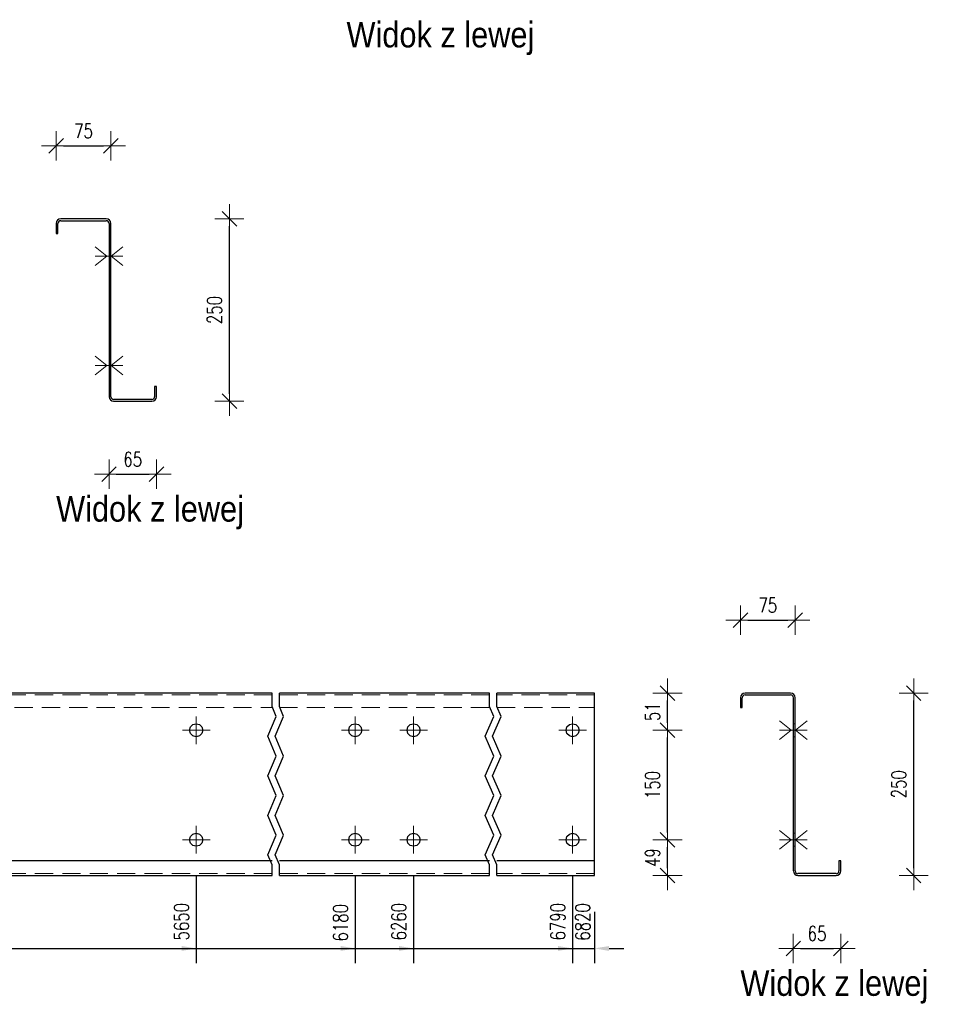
# Model space of a CAD drawing. Header units: millimetres. Extents: x -136 to 717, y 10101 to 10771.
# Tile 9 of 39: x 117 to 242, y 10294 to 10429. Entities that reach past the tile are written whole.
import ezdxf

# ---------------------------------------------------------------- set-up
doc = ezdxf.new("R2010")
doc.units = ezdxf.units.MM
doc.header["$LTSCALE"] = 10
doc.linetypes.add('HIDDEN', pattern=[0.375, 0.25, -0.125])
doc.linetypes.add('MITTE', pattern=[2, 1.25, -0.25, 0.25, -0.25])
doc.layers.get('Defpoints').update_dxf_attribs({"color": 1})
for name, color, linetype, lineweight in [('PS_Bolt', 4, 'Continuous', 13), ('PS_DIM', 4, 'Continuous', 13), ('PS_Hidden', 2, 'HIDDEN', 9), ('PS_Mid', 5, 'MITTE', 15), ('PS_Shape', 161, 'Continuous', 30), ('PS_SOLID', 7, 'Continuous', 30), ('PS_TEXT', 3, 'Continuous', 18)]:
    doc.layers.add(name, color=color, linetype=linetype, lineweight=lineweight)
doc.styles.add('gil', font='txt', dxfattribs={"width": 0.9})
doc.styles.add('simplex', font='simplex.shx', dxfattribs={"width": 0.75})
doc.dimstyles.new('1_10_GŁ_DS1-LS10', dxfattribs={"dimtxt": 2, "dimasz": 2, "dimexe": 2, "dimexo": 5, "dimgap": 1, "dimtad": 1, "dimjust": 4, "dimdec": 0, "dimlfac": 10, "dimtxsty": 'simplex', "dimblk1": 'NONE', "dimsah": 1, "dimcen": 2, "dimclrd": 256, "dimclre": 256, "dimclrt": 3, "dimadec": 1, "dimazin": 0, "dimtfac": 1, "dimtdec": 0, "dimtmove": 2, "dimatfit": 3, "dimfxl": 1, "dimarcsym": 0})
doc.dimstyles.new('1_10_PRZ_DS1-LS10', dxfattribs={"dimtxt": 2, "dimasz": 1, "dimexe": 2, "dimexo": 5, "dimgap": 1, "dimtad": 1, "dimdec": 0, "dimlfac": 10, "dimtxsty": 'simplex', "dimblk": 'dimznak', "dimcen": 2, "dimse1": 1, "dimse2": 1, "dimclrt": 3, "dimadec": 1, "dimazin": 0, "dimtfac": 1, "dimtdec": 0, "dimtix": 1, "dimtmove": 2, "dimatfit": 3, "dimldrblk": 'dim-grot', "dimfxl": 1, "dimarcsym": 0})

# ---------------------------------------------------------------- blocks, each defined once
blk = doc.blocks.new('dimznak')
at = {"color": 0}
for points in [[(0, 2), (0, -2)], [(-2, 0), (2, 0)]]:
    blk.add_lwpolyline(points, dxfattribs=at)
at = {"color": 2}
blk.add_lwpolyline([(1, 1), (-1, -1)], dxfattribs=at)
blk = doc.blocks.new('*D108')
at = {"layer": 'Defpoints', "color": 0, "transparency": 16777216}
for p in [(128.81, 10377.39), (135.31, 10377.8), (135.31, 10366.77)]:
    blk.add_point(p, dxfattribs=at)
at = {"layer": 'PS_DIM', "color": 0, "lineweight": -2, "transparency": 16777216}
blk.add_line((129.81, 10366.77), (134.31, 10366.77), dxfattribs=at)
at = {"layer": 'PS_DIM', "color": 0, "lineweight": -2, "transparency": 16777216, "rotation": 180}
blk.add_blockref('dimznak', (128.81, 10366.77), dxfattribs=at)
at = {"layer": 'PS_DIM', "color": 0, "lineweight": -2, "transparency": 16777216}
blk.add_blockref('dimznak', (135.31, 10366.77), dxfattribs=at)
at = {"layer": 'PS_DIM', "color": 3, "transparency": 16777216, "insert": (132.06, 10368.81), "char_height": 2, "attachment_point": 5, "style": 'simplex'}
blk.add_mtext('65', dxfattribs=at)
blk = doc.blocks.new('dim-grot')
blk.add_hatch(color=256).paths.add_polyline_path([(0, 0), (-2, 0.5), (-2, -0.5)])
blk.add_lwpolyline([(0, 0), (-2, 0.5), (-2, -0.5), (0, 0)])
blk = doc.blocks.new('*D109')
at = {"layer": 'Defpoints', "color": 0, "transparency": 16777216}
for p in [(129.06, 10411.77), (121.56, 10400.45), (129.06, 10400.43)]:
    blk.add_point(p, dxfattribs=at)
at = {"layer": 'PS_DIM', "color": 0, "lineweight": -2, "transparency": 16777216}
blk.add_line((122.56, 10411.77), (128.06, 10411.77), dxfattribs=at)
at = {"layer": 'PS_DIM', "color": 0, "lineweight": -2, "transparency": 16777216, "rotation": 180}
blk.add_blockref('dimznak', (121.56, 10411.77), dxfattribs=at)
at = {"layer": 'PS_DIM', "color": 0, "lineweight": -2, "transparency": 16777216}
blk.add_blockref('dimznak', (129.06, 10411.77), dxfattribs=at)
at = {"layer": 'PS_DIM', "color": 3, "transparency": 16777216, "insert": (125.31, 10413.81), "char_height": 2, "attachment_point": 5, "style": 'simplex'}
blk.add_mtext('75', dxfattribs=at)
blk = doc.blocks.new('*D110')
at = {"layer": 'Defpoints', "color": 0, "transparency": 16777216}
for p in [(135.31, 10401.77), (145.31, 10401.77), (135.31, 10376.77)]:
    blk.add_point(p, dxfattribs=at)
at = {"layer": 'PS_DIM', "color": 0, "lineweight": -2, "transparency": 16777216}
blk.add_line((145.31, 10377.77), (145.31, 10400.77), dxfattribs=at)
for p, rotation in [((145.31, 10401.77), 90), ((145.31, 10376.77), 270)]:
    blk.add_blockref('dimznak', p, dxfattribs=dict(at, rotation=rotation))
at = {"layer": 'PS_DIM', "color": 3, "transparency": 16777216, "insert": (143.27, 10389.27), "char_height": 2, "attachment_point": 5, "rotation": 90, "style": 'simplex'}
blk.add_mtext('250', dxfattribs=at)
blk = doc.blocks.new('*D122')
at = {"layer": 'Defpoints', "color": 0, "transparency": 16777216}
for p in [(140.76, 10316.67), (-92.04, 10311.77), (140.76, 10301.77)]:
    blk.add_point(p, dxfattribs=at)
at = {"layer": 'PS_DIM', "lineweight": -2, "transparency": 16777216}
for p, q in [((140.76, 10311.67), (140.76, 10299.77)), ((-92.04, 10306.77), (-92.04, 10299.77)), ((-92.04, 10301.77), (138.76, 10301.77))]:
    blk.add_line(p, q, dxfattribs=at)
at = {"layer": 'PS_DIM', "transparency": 16777216}
blk.add_solid([(138.76, 10302.1), (138.76, 10301.43), (140.76, 10301.77)], dxfattribs=at)
at = {"layer": 'PS_DIM', "color": 3, "transparency": 16777216, "insert": (138.74, 10305.43), "char_height": 2, "attachment_point": 5, "rotation": 90, "style": 'simplex'}
blk.add_mtext('5650', dxfattribs=at)
blk = doc.blocks.new('_None')
blk = doc.blocks.new('*D123')
at = {"layer": 'Defpoints', "color": 0, "transparency": 16777216}
for p in [(162.56, 10316.67), (-92.04, 10311.77), (162.56, 10301.77)]:
    blk.add_point(p, dxfattribs=at)
at = {"layer": 'PS_DIM', "lineweight": -2, "transparency": 16777216}
for p, q in [((162.56, 10311.67), (162.56, 10299.77)), ((-92.04, 10306.77), (-92.04, 10299.77)), ((-92.04, 10301.77), (160.56, 10301.77))]:
    blk.add_line(p, q, dxfattribs=at)
at = {"layer": 'PS_DIM', "transparency": 16777216}
blk.add_solid([(160.56, 10302.1), (160.56, 10301.43), (162.56, 10301.77)], dxfattribs=at)
at = {"layer": 'PS_DIM', "color": 3, "transparency": 16777216, "insert": (160.54, 10305.29), "char_height": 2, "attachment_point": 5, "rotation": 90, "style": 'simplex'}
blk.add_mtext('6180', dxfattribs=at)
blk = doc.blocks.new('*D124')
at = {"layer": 'Defpoints', "color": 0, "transparency": 16777216}
for p in [(170.56, 10316.67), (-92.04, 10311.77), (170.56, 10301.77)]:
    blk.add_point(p, dxfattribs=at)
at = {"layer": 'PS_DIM', "lineweight": -2, "transparency": 16777216}
for p, q in [((170.56, 10311.67), (170.56, 10299.77)), ((-92.04, 10306.77), (-92.04, 10299.77)), ((-92.04, 10301.77), (168.56, 10301.77))]:
    blk.add_line(p, q, dxfattribs=at)
at = {"layer": 'PS_DIM', "transparency": 16777216}
blk.add_solid([(168.56, 10302.1), (168.56, 10301.43), (170.56, 10301.77)], dxfattribs=at)
at = {"layer": 'PS_DIM', "color": 3, "transparency": 16777216, "insert": (168.54, 10305.43), "char_height": 2, "attachment_point": 5, "rotation": 90, "style": 'simplex'}
blk.add_mtext('6260', dxfattribs=at)
blk = doc.blocks.new('*D125')
at = {"layer": 'Defpoints', "color": 0, "transparency": 16777216}
for p in [(192.36, 10316.67), (-92.04, 10311.77), (192.36, 10301.77)]:
    blk.add_point(p, dxfattribs=at)
at = {"layer": 'PS_DIM', "lineweight": -2, "transparency": 16777216}
for p, q in [((192.36, 10311.67), (192.36, 10299.77)), ((-92.04, 10306.77), (-92.04, 10299.77)), ((-92.04, 10301.77), (190.36, 10301.77))]:
    blk.add_line(p, q, dxfattribs=at)
at = {"layer": 'PS_DIM', "transparency": 16777216}
blk.add_solid([(190.36, 10302.1), (190.36, 10301.43), (192.36, 10301.77)], dxfattribs=at)
at = {"layer": 'PS_DIM', "color": 3, "transparency": 16777216, "insert": (190.34, 10305.43), "char_height": 2, "attachment_point": 5, "rotation": 90, "style": 'simplex'}
blk.add_mtext('6790', dxfattribs=at)
blk = doc.blocks.new('*D126')
at = {"layer": 'Defpoints', "color": 0, "transparency": 16777216}
for p in [(-92.04, 10311.77), (195.36, 10311.77), (195.36, 10301.77)]:
    blk.add_point(p, dxfattribs=at)
at = {"layer": 'PS_DIM', "lineweight": -2, "transparency": 16777216}
for p, q in [((-92.04, 10306.77), (-92.04, 10299.77)), ((195.36, 10306.77), (195.36, 10299.77)), ((-92.04, 10301.77), (-94.04, 10301.77)), ((-92.04, 10301.77), (195.36, 10301.77)), ((197.36, 10301.77), (199.36, 10301.77))]:
    blk.add_line(p, q, dxfattribs=at)
at = {"layer": 'PS_DIM', "transparency": 16777216}
blk.add_solid([(197.36, 10302.1), (197.36, 10301.43), (195.36, 10301.77)], dxfattribs=at)
at = {"layer": 'PS_DIM', "color": 3, "transparency": 16777216, "insert": (193.74, 10305.4), "char_height": 2, "attachment_point": 5, "rotation": 90, "style": 'simplex'}
blk.add_mtext('6820', dxfattribs=at)
blk = doc.blocks.new('*D127')
at = {"layer": 'Defpoints', "color": 0, "transparency": 16777216}
for p in [(192.36, 10316.67), (205.36, 10316.67), (192.36, 10311.77)]:
    blk.add_point(p, dxfattribs=at)
at = {"layer": 'PS_DIM', "color": 0, "lineweight": -2, "transparency": 16777216}
blk.add_line((205.36, 10312.77), (205.36, 10315.67), dxfattribs=at)
for p, rotation in [((205.36, 10316.67), 90), ((205.36, 10311.77), 270)]:
    blk.add_blockref('dimznak', p, dxfattribs=dict(at, rotation=rotation))
at = {"layer": 'PS_DIM', "color": 3, "transparency": 16777216, "insert": (203.32, 10314.22), "char_height": 2, "attachment_point": 5, "rotation": 90, "style": 'simplex'}
blk.add_mtext('49', dxfattribs=at)
blk = doc.blocks.new('*D128')
at = {"layer": 'Defpoints', "color": 0, "transparency": 16777216}
for p in [(192.36, 10331.67), (205.36, 10331.67), (192.36, 10316.67)]:
    blk.add_point(p, dxfattribs=at)
at = {"layer": 'PS_DIM', "color": 0, "lineweight": -2, "transparency": 16777216}
blk.add_line((205.36, 10317.67), (205.36, 10330.67), dxfattribs=at)
for p, rotation in [((205.36, 10331.67), 90), ((205.36, 10316.67), 270)]:
    blk.add_blockref('dimznak', p, dxfattribs=dict(at, rotation=rotation))
at = {"layer": 'PS_DIM', "color": 3, "transparency": 16777216, "insert": (203.32, 10324.17), "char_height": 2, "attachment_point": 5, "rotation": 90, "style": 'simplex'}
blk.add_mtext('150', dxfattribs=at)
blk = doc.blocks.new('*D129')
at = {"layer": 'Defpoints', "color": 0, "transparency": 16777216}
for p in [(192.36, 10336.77), (205.36, 10336.77), (192.36, 10331.67)]:
    blk.add_point(p, dxfattribs=at)
at = {"layer": 'PS_DIM', "color": 0, "lineweight": -2, "transparency": 16777216}
blk.add_line((205.36, 10332.67), (205.36, 10335.77), dxfattribs=at)
for p, rotation in [((205.36, 10336.77), 90), ((205.36, 10331.67), 270)]:
    blk.add_blockref('dimznak', p, dxfattribs=dict(at, rotation=rotation))
at = {"layer": 'PS_DIM', "color": 3, "transparency": 16777216, "insert": (203.32, 10334.22), "char_height": 2, "attachment_point": 5, "rotation": 90, "style": 'simplex'}
blk.add_mtext('51', dxfattribs=at)
blk = doc.blocks.new('*D130')
at = {"layer": 'Defpoints', "color": 0, "transparency": 16777216}
for p in [(222.61, 10313.09), (229.11, 10312.39), (229.11, 10301.77)]:
    blk.add_point(p, dxfattribs=at)
at = {"layer": 'PS_DIM', "color": 0, "lineweight": -2, "transparency": 16777216}
blk.add_line((223.61, 10301.77), (228.11, 10301.77), dxfattribs=at)
at = {"layer": 'PS_DIM', "color": 0, "lineweight": -2, "transparency": 16777216, "rotation": 180}
blk.add_blockref('dimznak', (222.61, 10301.77), dxfattribs=at)
at = {"layer": 'PS_DIM', "color": 0, "lineweight": -2, "transparency": 16777216}
blk.add_blockref('dimznak', (229.11, 10301.77), dxfattribs=at)
at = {"layer": 'PS_DIM', "color": 3, "transparency": 16777216, "insert": (225.86, 10303.81), "char_height": 2, "attachment_point": 5, "style": 'simplex'}
blk.add_mtext('65', dxfattribs=at)
blk = doc.blocks.new('*D131')
at = {"layer": 'Defpoints', "color": 0, "transparency": 16777216}
for p in [(222.86, 10346.77), (215.36, 10335.45), (222.86, 10335.29)]:
    blk.add_point(p, dxfattribs=at)
at = {"layer": 'PS_DIM', "color": 0, "lineweight": -2, "transparency": 16777216}
blk.add_line((216.36, 10346.77), (221.86, 10346.77), dxfattribs=at)
at = {"layer": 'PS_DIM', "color": 0, "lineweight": -2, "transparency": 16777216, "rotation": 180}
blk.add_blockref('dimznak', (215.36, 10346.77), dxfattribs=at)
at = {"layer": 'PS_DIM', "color": 0, "lineweight": -2, "transparency": 16777216}
blk.add_blockref('dimznak', (222.86, 10346.77), dxfattribs=at)
at = {"layer": 'PS_DIM', "color": 3, "transparency": 16777216, "insert": (219.11, 10348.81), "char_height": 2, "attachment_point": 5, "style": 'simplex'}
blk.add_mtext('75', dxfattribs=at)
blk = doc.blocks.new('*D132')
at = {"layer": 'Defpoints', "color": 0, "transparency": 16777216}
for p in [(229.11, 10336.77), (239.11, 10336.77), (229.11, 10311.77)]:
    blk.add_point(p, dxfattribs=at)
at = {"layer": 'PS_DIM', "color": 0, "lineweight": -2, "transparency": 16777216}
blk.add_line((239.11, 10312.77), (239.11, 10335.77), dxfattribs=at)
for p, rotation in [((239.11, 10336.77), 90), ((239.11, 10311.77), 270)]:
    blk.add_blockref('dimznak', p, dxfattribs=dict(at, rotation=rotation))
at = {"layer": 'PS_DIM', "color": 3, "transparency": 16777216, "insert": (237.07, 10324.27), "char_height": 2, "attachment_point": 5, "rotation": 90, "style": 'simplex'}
blk.add_mtext('250', dxfattribs=at)
blk = doc.blocks.new('*X423')
at = {"color": 3, "style": 'gil', "width": 0.9}
blk.add_text('Widok z lewej', height=3.5, dxfattribs=at).set_placement((161.36, 10425.27))
blk = doc.blocks.new('*X434')
at = {"color": 3, "linetype": 'Continuous'}
for p, q in [((126.91, 10382.95), (128.51, 10381.67)), ((130.69, 10382.95), (129.09, 10381.67)), ((128.51, 10381.67), (126.91, 10380.39)), ((130.69, 10381.67), (126.91, 10381.67)), ((129.09, 10381.67), (130.69, 10380.39))]:
    blk.add_line(p, q, dxfattribs=at)
blk = doc.blocks.new('*X435')
at = {"color": 3, "linetype": 'Continuous'}
for p, q in [((126.91, 10382.95), (128.51, 10381.67)), ((130.69, 10382.95), (129.09, 10381.67)), ((128.51, 10381.67), (126.91, 10380.39)), ((130.69, 10381.67), (126.91, 10381.67)), ((129.09, 10381.67), (130.69, 10380.39))]:
    blk.add_line(p, q, dxfattribs=at)
blk = doc.blocks.new('*X436')
at = {"color": 3, "linetype": 'Continuous'}
for p, q in [((126.91, 10397.95), (128.51, 10396.67)), ((130.69, 10397.95), (129.09, 10396.67)), ((128.51, 10396.67), (126.91, 10395.39)), ((130.69, 10396.67), (126.91, 10396.67)), ((129.09, 10396.67), (130.69, 10395.39))]:
    blk.add_line(p, q, dxfattribs=at)
blk = doc.blocks.new('*X437')
at = {"layer": 'PS_Hidden', "color": 2, "linetype": 'HIDDEN'}
for p, q in [((129.06, 10397.57), (128.81, 10397.57)), ((128.81, 10395.77), (129.06, 10395.77)), ((129.06, 10382.57), (128.81, 10382.57)), ((128.81, 10380.77), (129.06, 10380.77))]:
    blk.add_line(p, q, dxfattribs=at)
at = {"layer": 'PS_SOLID', "color": 7, "linetype": 'Continuous'}
for p, q in [((121.56, 10401.14), (121.56, 10399.77)), ((121.81, 10399.77), (121.81, 10401.14)), ((128.44, 10401.77), (122.19, 10401.77)), ((122.19, 10401.52), (128.44, 10401.52)), ((128.81, 10401.14), (128.81, 10377.39)), ((129.06, 10396.67), (129.06, 10401.14)), ((121.56, 10399.77), (121.81, 10399.77)), ((129.06, 10381.67), (129.06, 10396.67)), ((129.06, 10377.39), (129.06, 10381.67)), ((135.31, 10378.77), (135.06, 10378.77)), ((135.06, 10378.77), (135.06, 10377.39)), ((135.31, 10377.39), (135.31, 10378.77)), ((134.69, 10377.02), (129.44, 10377.02)), ((129.44, 10376.77), (134.69, 10376.77))]:
    blk.add_line(p, q, dxfattribs=at)
at = {"layer": 'PS_SOLID'}
for centre, radius, start, end in [((122.19, 10401.14), 0.625, 90, 180), ((122.19, 10401.14), 0.375, 90, 180), ((128.44, 10401.14), 0.625, 360, 90), ((128.44, 10401.14), 0.375, 360, 90), ((129.44, 10377.39), 0.625, 180, 270), ((129.44, 10377.39), 0.375, 180, 270), ((134.69, 10377.39), 0.375, 270, 0), ((134.69, 10377.39), 0.625, 270, 0)]:
    blk.add_arc(centre, radius, start, end, dxfattribs=at)
blk = doc.blocks.new('*X438')
at = {"color": 3, "linetype": 'Continuous'}
for p, q in [((126.91, 10382.95), (128.51, 10381.67)), ((130.69, 10382.95), (129.09, 10381.67)), ((128.51, 10381.67), (126.91, 10380.39)), ((130.69, 10381.67), (126.91, 10381.67)), ((129.09, 10381.67), (130.69, 10380.39))]:
    blk.add_line(p, q, dxfattribs=at)
blk = doc.blocks.new('*X439')
at = {"color": 3, "linetype": 'Continuous'}
for p, q in [((126.91, 10397.95), (128.51, 10396.67)), ((130.69, 10397.95), (129.09, 10396.67)), ((128.51, 10396.67), (126.91, 10395.39)), ((130.69, 10396.67), (126.91, 10396.67)), ((129.09, 10396.67), (130.69, 10395.39))]:
    blk.add_line(p, q, dxfattribs=at)
blk = doc.blocks.new('*X440')
at = {"color": 3, "linetype": 'Continuous'}
for p, q in [((126.91, 10382.95), (128.51, 10381.67)), ((130.69, 10382.95), (129.09, 10381.67)), ((128.51, 10381.67), (126.91, 10380.39)), ((130.69, 10381.67), (126.91, 10381.67)), ((129.09, 10381.67), (130.69, 10380.39))]:
    blk.add_line(p, q, dxfattribs=at)
blk = doc.blocks.new('*X441')
at = {"color": 3, "linetype": 'Continuous'}
for p, q in [((126.91, 10397.95), (128.51, 10396.67)), ((130.69, 10397.95), (129.09, 10396.67)), ((128.51, 10396.67), (126.91, 10395.39)), ((130.69, 10396.67), (126.91, 10396.67)), ((129.09, 10396.67), (130.69, 10395.39))]:
    blk.add_line(p, q, dxfattribs=at)
blk = doc.blocks.new('*X442')
at = {"color": 3, "linetype": 'Continuous'}
for p, q in [((126.91, 10397.95), (128.51, 10396.67)), ((130.69, 10397.95), (129.09, 10396.67)), ((128.51, 10396.67), (126.91, 10395.39)), ((130.69, 10396.67), (126.91, 10396.67)), ((129.09, 10396.67), (130.69, 10395.39))]:
    blk.add_line(p, q, dxfattribs=at)
blk = doc.blocks.new('*X443')
at = {"color": 3, "style": 'gil', "width": 0.9}
blk.add_text('Widok z lewej', height=3.5, dxfattribs=at).set_placement((121.56, 10360.27))
blk = doc.blocks.new('*X445')
at = {"color": 3, "linetype": 'Continuous'}
blk.add_line((140.76, 10316.67), (140.76, 10316.67), dxfattribs=at)
blk.add_line((140.76, 10316.67), (140.76, 10316.67), dxfattribs=at)
blk.add_line((140.76, 10316.67), (140.76, 10316.67), dxfattribs=at)
blk.add_line((140.76, 10316.67), (140.76, 10316.67), dxfattribs=at)
blk.add_line((140.76, 10316.67), (140.76, 10316.67), dxfattribs=at)
blk = doc.blocks.new('*X446')
at = {"color": 3, "linetype": 'Continuous'}
blk.add_line((140.76, 10331.67), (140.76, 10331.67), dxfattribs=at)
blk.add_line((140.76, 10331.67), (140.76, 10331.67), dxfattribs=at)
blk.add_line((140.76, 10331.67), (140.76, 10331.67), dxfattribs=at)
blk.add_line((140.76, 10331.67), (140.76, 10331.67), dxfattribs=at)
blk.add_line((140.76, 10331.67), (140.76, 10331.67), dxfattribs=at)
blk = doc.blocks.new('*X449')
at = {"color": 3, "linetype": 'Continuous'}
blk.add_line((192.36, 10316.67), (192.36, 10316.67), dxfattribs=at)
blk.add_line((192.36, 10316.67), (192.36, 10316.67), dxfattribs=at)
blk.add_line((192.36, 10316.67), (192.36, 10316.67), dxfattribs=at)
blk.add_line((192.36, 10316.67), (192.36, 10316.67), dxfattribs=at)
blk.add_line((192.36, 10316.67), (192.36, 10316.67), dxfattribs=at)
blk = doc.blocks.new('*X450')
at = {"color": 1}
for p, q in [((151.16, 10334.91), (151.16, 10336.77)), ((152.16, 10334.91), (152.16, 10336.77)), ((180.96, 10334.91), (180.96, 10336.77)), ((181.96, 10334.91), (181.96, 10336.77)), ((151.74, 10333.55), (151.16, 10334.91)), ((152.74, 10333.55), (152.16, 10334.91)), ((181.54, 10333.55), (180.96, 10334.91)), ((182.54, 10333.55), (181.96, 10334.91)), ((150.59, 10330.85), (151.74, 10333.55)), ((151.59, 10330.85), (152.74, 10333.55)), ((180.39, 10330.85), (181.54, 10333.55)), ((181.39, 10330.85), (182.54, 10333.55)), ((151.74, 10328.14), (150.59, 10330.85)), ((152.74, 10328.14), (151.59, 10330.85)), ((181.54, 10328.14), (180.39, 10330.85)), ((182.54, 10328.14), (181.39, 10330.85)), ((150.59, 10325.43), (151.74, 10328.14)), ((151.59, 10325.43), (152.74, 10328.14)), ((180.39, 10325.43), (181.54, 10328.14)), ((181.39, 10325.43), (182.54, 10328.14)), ((151.74, 10322.72), (150.59, 10325.43)), ((152.74, 10322.72), (151.59, 10325.43)), ((181.54, 10322.72), (180.39, 10325.43)), ((182.54, 10322.72), (181.39, 10325.43)), ((150.59, 10320.01), (151.74, 10322.72)), ((151.59, 10320.01), (152.74, 10322.72)), ((180.39, 10320.01), (181.54, 10322.72)), ((181.39, 10320.01), (182.54, 10322.72)), ((151.74, 10317.3), (150.59, 10320.01)), ((152.74, 10317.3), (151.59, 10320.01)), ((181.54, 10317.3), (180.39, 10320.01)), ((182.54, 10317.3), (181.39, 10320.01)), ((150.59, 10314.59), (151.74, 10317.3)), ((151.59, 10314.59), (152.74, 10317.3)), ((180.39, 10314.59), (181.54, 10317.3)), ((181.39, 10314.59), (182.54, 10317.3)), ((151.16, 10313.24), (150.59, 10314.59)), ((152.16, 10313.24), (151.59, 10314.59)), ((180.96, 10313.24), (180.39, 10314.59)), ((181.96, 10313.24), (181.39, 10314.59)), ((151.16, 10311.77), (151.16, 10313.24)), ((152.16, 10311.77), (152.16, 10313.24)), ((180.96, 10311.77), (180.96, 10313.24)), ((181.96, 10311.77), (181.96, 10313.24))]:
    blk.add_line(p, q, dxfattribs=at)
at = {"layer": 'PS_Hidden', "color": 2, "linetype": 'HIDDEN'}
for p, q in [((151.16, 10336.52), (93.36, 10336.52)), ((180.96, 10336.52), (152.16, 10336.52)), ((195.36, 10336.52), (181.96, 10336.52)), ((93.36, 10334.77), (151.16, 10334.77)), ((152.16, 10334.77), (180.96, 10334.77)), ((181.96, 10334.77), (195.36, 10334.77)), ((151.16, 10312.02), (93.36, 10312.02)), ((180.96, 10312.02), (152.16, 10312.02)), ((195.36, 10312.02), (181.96, 10312.02))]:
    blk.add_line(p, q, dxfattribs=at)
at = {"layer": 'PS_Mid', "color": 5, "linetype": 'MITTE'}
for p, q in [((140.76, 10333.57), (140.76, 10329.77)), ((162.56, 10333.57), (162.56, 10329.77)), ((170.56, 10333.57), (170.56, 10329.77)), ((192.36, 10333.57), (192.36, 10329.77)), ((142.66, 10331.67), (138.86, 10331.67)), ((164.46, 10331.67), (160.66, 10331.67)), ((172.46, 10331.67), (168.66, 10331.67)), ((194.26, 10331.67), (190.46, 10331.67)), ((140.76, 10318.57), (140.76, 10314.77)), ((162.56, 10318.57), (162.56, 10314.77)), ((170.56, 10318.57), (170.56, 10314.77)), ((192.36, 10318.57), (192.36, 10314.77)), ((142.66, 10316.67), (138.86, 10316.67)), ((164.46, 10316.67), (160.66, 10316.67)), ((172.46, 10316.67), (168.66, 10316.67)), ((194.26, 10316.67), (190.46, 10316.67))]:
    blk.add_line(p, q, dxfattribs=at)
at = {"layer": 'PS_SOLID', "color": 7, "linetype": 'Continuous'}
for p, q in [((140.76, 10336.77), (103.76, 10336.77)), ((151.16, 10336.77), (140.76, 10336.77)), ((162.56, 10336.77), (152.16, 10336.77)), ((170.56, 10336.77), (162.56, 10336.77)), ((180.96, 10336.77), (170.56, 10336.77)), ((192.36, 10336.77), (181.96, 10336.77)), ((195.36, 10336.77), (192.36, 10336.77)), ((195.36, 10313.77), (195.36, 10336.77)), ((139.98, 10332.12), (140.31, 10332.45)), ((140.31, 10332.45), (140.76, 10332.57)), ((140.76, 10332.57), (141.21, 10332.45)), ((141.21, 10332.45), (141.54, 10332.12)), ((161.78, 10332.12), (162.11, 10332.45)), ((162.11, 10332.45), (162.56, 10332.57)), ((162.56, 10332.57), (163.01, 10332.45)), ((163.01, 10332.45), (163.34, 10332.12)), ((169.78, 10332.12), (170.11, 10332.45)), ((170.11, 10332.45), (170.56, 10332.57)), ((170.56, 10332.57), (171.01, 10332.45)), ((171.01, 10332.45), (171.34, 10332.12)), ((191.58, 10332.12), (191.91, 10332.45)), ((191.91, 10332.45), (192.36, 10332.57)), ((192.36, 10332.57), (192.81, 10332.45)), ((192.81, 10332.45), (193.14, 10332.12)), ((139.86, 10331.67), (139.98, 10332.12)), ((139.98, 10331.22), (139.86, 10331.67)), ((140.31, 10330.89), (139.98, 10331.22)), ((141.54, 10331.22), (141.21, 10330.89)), ((141.54, 10332.12), (141.66, 10331.67)), ((141.66, 10331.67), (141.54, 10331.22)), ((161.66, 10331.67), (161.78, 10332.12)), ((161.78, 10331.22), (161.66, 10331.67)), ((162.11, 10330.89), (161.78, 10331.22)), ((163.34, 10331.22), (163.01, 10330.89)), ((163.34, 10332.12), (163.46, 10331.67)), ((163.46, 10331.67), (163.34, 10331.22)), ((169.66, 10331.67), (169.78, 10332.12)), ((169.78, 10331.22), (169.66, 10331.67)), ((170.11, 10330.89), (169.78, 10331.22)), ((171.34, 10331.22), (171.01, 10330.89)), ((171.34, 10332.12), (171.46, 10331.67)), ((171.46, 10331.67), (171.34, 10331.22)), ((191.46, 10331.67), (191.58, 10332.12)), ((191.58, 10331.22), (191.46, 10331.67)), ((191.91, 10330.89), (191.58, 10331.22)), ((193.14, 10331.22), (192.81, 10330.89)), ((193.14, 10332.12), (193.26, 10331.67)), ((193.26, 10331.67), (193.14, 10331.22)), ((140.76, 10330.77), (140.31, 10330.89)), ((141.21, 10330.89), (140.76, 10330.77)), ((162.56, 10330.77), (162.11, 10330.89)), ((163.01, 10330.89), (162.56, 10330.77)), ((170.56, 10330.77), (170.11, 10330.89)), ((171.01, 10330.89), (170.56, 10330.77)), ((192.36, 10330.77), (191.91, 10330.89)), ((192.81, 10330.89), (192.36, 10330.77)), ((139.98, 10317.12), (140.31, 10317.45)), ((140.31, 10317.45), (140.76, 10317.57)), ((140.76, 10317.57), (141.21, 10317.45)), ((141.21, 10317.45), (141.54, 10317.12)), ((161.78, 10317.12), (162.11, 10317.45)), ((162.11, 10317.45), (162.56, 10317.57)), ((162.56, 10317.57), (163.01, 10317.45)), ((163.01, 10317.45), (163.34, 10317.12)), ((169.78, 10317.12), (170.11, 10317.45)), ((170.11, 10317.45), (170.56, 10317.57)), ((170.56, 10317.57), (171.01, 10317.45)), ((171.01, 10317.45), (171.34, 10317.12)), ((191.58, 10317.12), (191.91, 10317.45)), ((191.91, 10317.45), (192.36, 10317.57)), ((192.36, 10317.57), (192.81, 10317.45)), ((192.81, 10317.45), (193.14, 10317.12)), ((139.86, 10316.67), (139.98, 10317.12)), ((139.98, 10316.22), (139.86, 10316.67)), ((140.31, 10315.89), (139.98, 10316.22)), ((141.54, 10316.22), (141.21, 10315.89)), ((141.54, 10317.12), (141.66, 10316.67)), ((141.66, 10316.67), (141.54, 10316.22)), ((161.66, 10316.67), (161.78, 10317.12)), ((161.78, 10316.22), (161.66, 10316.67)), ((162.11, 10315.89), (161.78, 10316.22)), ((163.34, 10316.22), (163.01, 10315.89)), ((163.34, 10317.12), (163.46, 10316.67)), ((163.46, 10316.67), (163.34, 10316.22)), ((169.66, 10316.67), (169.78, 10317.12)), ((169.78, 10316.22), (169.66, 10316.67)), ((170.11, 10315.89), (169.78, 10316.22)), ((171.34, 10316.22), (171.01, 10315.89)), ((171.34, 10317.12), (171.46, 10316.67)), ((171.46, 10316.67), (171.34, 10316.22)), ((191.46, 10316.67), (191.58, 10317.12)), ((191.58, 10316.22), (191.46, 10316.67)), ((191.91, 10315.89), (191.58, 10316.22)), ((193.14, 10316.22), (192.81, 10315.89)), ((193.14, 10317.12), (193.26, 10316.67)), ((193.26, 10316.67), (193.14, 10316.22)), ((140.76, 10315.77), (140.31, 10315.89)), ((141.21, 10315.89), (140.76, 10315.77)), ((162.56, 10315.77), (162.11, 10315.89)), ((163.01, 10315.89), (162.56, 10315.77)), ((170.56, 10315.77), (170.11, 10315.89)), ((171.01, 10315.89), (170.56, 10315.77)), ((192.36, 10315.77), (191.91, 10315.89)), ((192.81, 10315.89), (192.36, 10315.77)), ((151.16, 10313.77), (93.36, 10313.77)), ((180.96, 10313.77), (152.16, 10313.77)), ((195.36, 10313.77), (181.96, 10313.77)), ((195.36, 10311.77), (195.36, 10313.77)), ((93.36, 10311.77), (151.16, 10311.77)), ((152.16, 10311.77), (180.96, 10311.77)), ((181.96, 10311.77), (195.36, 10311.77))]:
    blk.add_line(p, q, dxfattribs=at)
blk = doc.blocks.new('*X452')
at = {"color": 3, "linetype": 'Continuous'}
blk.add_line((192.36, 10331.67), (192.36, 10331.67), dxfattribs=at)
blk.add_line((192.36, 10331.67), (192.36, 10331.67), dxfattribs=at)
blk.add_line((192.36, 10331.67), (192.36, 10331.67), dxfattribs=at)
blk.add_line((192.36, 10331.67), (192.36, 10331.67), dxfattribs=at)
blk.add_line((192.36, 10331.67), (192.36, 10331.67), dxfattribs=at)
blk = doc.blocks.new('*X454')
at = {"color": 3, "linetype": 'Continuous'}
for p, q in [((220.71, 10317.95), (222.31, 10316.67)), ((224.49, 10317.95), (222.89, 10316.67)), ((222.31, 10316.67), (220.71, 10315.39)), ((224.49, 10316.67), (220.71, 10316.67)), ((222.89, 10316.67), (224.49, 10315.39))]:
    blk.add_line(p, q, dxfattribs=at)
blk = doc.blocks.new('*X455')
at = {"color": 3, "linetype": 'Continuous'}
for p, q in [((220.71, 10317.95), (222.31, 10316.67)), ((224.49, 10317.95), (222.89, 10316.67)), ((222.31, 10316.67), (220.71, 10315.39)), ((224.49, 10316.67), (220.71, 10316.67)), ((222.89, 10316.67), (224.49, 10315.39))]:
    blk.add_line(p, q, dxfattribs=at)
blk = doc.blocks.new('*X456')
at = {"color": 3, "linetype": 'Continuous'}
for p, q in [((220.71, 10332.95), (222.31, 10331.67)), ((224.49, 10332.95), (222.89, 10331.67)), ((222.31, 10331.67), (220.71, 10330.39)), ((224.49, 10331.67), (220.71, 10331.67)), ((222.89, 10331.67), (224.49, 10330.39))]:
    blk.add_line(p, q, dxfattribs=at)
blk = doc.blocks.new('*X457')
at = {"color": 3, "linetype": 'Continuous'}
for p, q in [((220.71, 10317.95), (222.31, 10316.67)), ((224.49, 10317.95), (222.89, 10316.67)), ((222.31, 10316.67), (220.71, 10315.39)), ((224.49, 10316.67), (220.71, 10316.67)), ((222.89, 10316.67), (224.49, 10315.39))]:
    blk.add_line(p, q, dxfattribs=at)
blk = doc.blocks.new('*X458')
at = {"color": 3, "linetype": 'Continuous'}
for p, q in [((220.71, 10332.95), (222.31, 10331.67)), ((224.49, 10332.95), (222.89, 10331.67)), ((222.31, 10331.67), (220.71, 10330.39)), ((224.49, 10331.67), (220.71, 10331.67)), ((222.89, 10331.67), (224.49, 10330.39))]:
    blk.add_line(p, q, dxfattribs=at)
blk = doc.blocks.new('*X459')
at = {"color": 3, "linetype": 'Continuous'}
for p, q in [((220.71, 10317.95), (222.31, 10316.67)), ((224.49, 10317.95), (222.89, 10316.67)), ((222.31, 10316.67), (220.71, 10315.39)), ((224.49, 10316.67), (220.71, 10316.67)), ((222.89, 10316.67), (224.49, 10315.39))]:
    blk.add_line(p, q, dxfattribs=at)
blk = doc.blocks.new('*X460')
at = {"layer": 'PS_Hidden', "color": 2, "linetype": 'HIDDEN'}
for p, q in [((222.86, 10332.57), (222.61, 10332.57)), ((222.61, 10330.77), (222.86, 10330.77)), ((222.86, 10317.57), (222.61, 10317.57)), ((222.61, 10315.77), (222.86, 10315.77))]:
    blk.add_line(p, q, dxfattribs=at)
at = {"layer": 'PS_SOLID', "color": 7, "linetype": 'Continuous'}
for p, q in [((222.24, 10336.77), (215.99, 10336.77)), ((215.99, 10336.52), (222.24, 10336.52)), ((215.36, 10336.14), (215.36, 10334.77)), ((215.61, 10334.77), (215.61, 10336.14)), ((222.61, 10336.14), (222.61, 10312.39)), ((222.86, 10331.67), (222.86, 10336.14)), ((215.36, 10334.77), (215.61, 10334.77)), ((222.86, 10316.67), (222.86, 10331.67)), ((222.86, 10312.39), (222.86, 10316.67)), ((229.11, 10313.77), (228.86, 10313.77)), ((228.86, 10313.77), (228.86, 10312.39)), ((229.11, 10312.39), (229.11, 10313.77)), ((228.49, 10312.02), (223.24, 10312.02)), ((223.24, 10311.77), (228.49, 10311.77))]:
    blk.add_line(p, q, dxfattribs=at)
at = {"layer": 'PS_SOLID'}
for centre, radius, start, end in [((215.99, 10336.14), 0.625, 90, 180), ((215.99, 10336.14), 0.375, 90, 180), ((222.24, 10336.14), 0.625, 360, 90), ((222.24, 10336.14), 0.375, 360, 90), ((223.24, 10312.39), 0.625, 180, 270), ((223.24, 10312.39), 0.375, 180, 270), ((228.49, 10312.39), 0.375, 270, 0), ((228.49, 10312.39), 0.625, 270, 0)]:
    blk.add_arc(centre, radius, start, end, dxfattribs=at)
blk = doc.blocks.new('*X461')
at = {"color": 3, "linetype": 'Continuous'}
for p, q in [((220.71, 10332.95), (222.31, 10331.67)), ((224.49, 10332.95), (222.89, 10331.67)), ((222.31, 10331.67), (220.71, 10330.39)), ((224.49, 10331.67), (220.71, 10331.67)), ((222.89, 10331.67), (224.49, 10330.39))]:
    blk.add_line(p, q, dxfattribs=at)
blk = doc.blocks.new('*X462')
at = {"color": 3, "linetype": 'Continuous'}
for p, q in [((220.71, 10332.95), (222.31, 10331.67)), ((224.49, 10332.95), (222.89, 10331.67)), ((222.31, 10331.67), (220.71, 10330.39)), ((224.49, 10331.67), (220.71, 10331.67)), ((222.89, 10331.67), (224.49, 10330.39))]:
    blk.add_line(p, q, dxfattribs=at)
blk = doc.blocks.new('*X463')
at = {"color": 3, "style": 'gil', "width": 0.9}
blk.add_text('Widok z lewej', height=3.5, dxfattribs=at).set_placement((215.36, 10295.27))

msp = doc.modelspace()

# ---------------------------------------------------------------- block references
at = {"layer": 'PS_Bolt', "color": 3}
for name in ['*X436', '*X439', '*X441', '*X442', '*X434', '*X435', '*X438', '*X440', '*X456', '*X458', '*X461', '*X462', '*X446', '*X452', '*X454', '*X455', '*X457', '*X459', '*X445', '*X449']:
    msp.add_blockref(name, (0, 0), dxfattribs=at)
at = {"layer": 'PS_Shape', "color": 2}
for name in ['*X437', '*X450', '*X460']:
    msp.add_blockref(name, (0, 0), dxfattribs=at)
at = {"layer": 'PS_TEXT'}
for name in ['*X423', '*X443', '*X463']:
    msp.add_blockref(name, (0, 0), dxfattribs=at)

# ---------------------------------------------------------------- dimensions: what is measured, and where the dimension line sits
at = {"layer": 'PS_DIM'}
for base, p1, p2, picture, middle in [((129.06, 10411.77), (121.56, 10400.45), (129.06, 10400.43), '*D109', (125.31, 10413.81)), ((135.31, 10366.77), (128.81, 10377.39), (135.31, 10377.8), '*D108', (132.06, 10368.81)), ((222.86, 10346.77), (215.36, 10335.45), (222.86, 10335.29), '*D131', (219.11, 10348.81)), ((229.11, 10301.77), (222.61, 10313.09), (229.11, 10312.39), '*D130', (225.86, 10303.81))]:
    dim = msp.add_linear_dim(base=base, p1=p1, p2=p2, dimstyle='1_10_PRZ_DS1-LS10', dxfattribs=at)
    dim.commit()
    dim.dimension.update_dxf_attribs({"geometry": picture, "text_midpoint": middle, "dimtype": 128})
for base, p1, p2, picture, middle in [((145.31, 10401.77), (135.31, 10376.77), (135.31, 10401.77), '*D110', (143.27, 10389.27)), ((205.36, 10336.77), (192.36, 10331.67), (192.36, 10336.77), '*D129', (203.32, 10334.22)), ((239.11, 10336.77), (229.11, 10311.77), (229.11, 10336.77), '*D132', (237.07, 10324.27)), ((205.36, 10331.67), (192.36, 10316.67), (192.36, 10331.67), '*D128', (203.32, 10324.17)), ((205.36, 10316.67), (192.36, 10311.77), (192.36, 10316.67), '*D127', (203.32, 10314.22))]:
    dim = msp.add_linear_dim(base=base, p1=p1, p2=p2, angle=90, dimstyle='1_10_PRZ_DS1-LS10', dxfattribs=at)
    dim.commit()
    dim.dimension.update_dxf_attribs({"geometry": picture, "text_midpoint": middle, "dimtype": 128})
for base, p2, text, picture, middle in [((140.76, 10301.77), (140.76, 10316.67), '5650', '*D122', (138.74, 10305.43)), ((162.56, 10301.77), (162.56, 10316.67), '6180', '*D123', (160.54, 10305.29)), ((170.56, 10301.77), (170.56, 10316.67), '6260', '*D124', (168.54, 10305.43)), ((192.36, 10301.77), (192.36, 10316.67), '6790', '*D125', (190.34, 10305.43)), ((195.36, 10301.77), (195.36, 10311.77), '6820', '*D126', (193.74, 10305.4))]:
    dim = msp.add_linear_dim(base=base, p1=(-92.04, 10311.77), p2=p2, text=text, dimstyle='1_10_GŁ_DS1-LS10', dxfattribs=at)
    dim.commit()
    dim.dimension.update_dxf_attribs({"geometry": picture, "text_midpoint": middle, "dimtype": 128, "text_rotation": 90})

doc.saveas('drawing.dxf')
